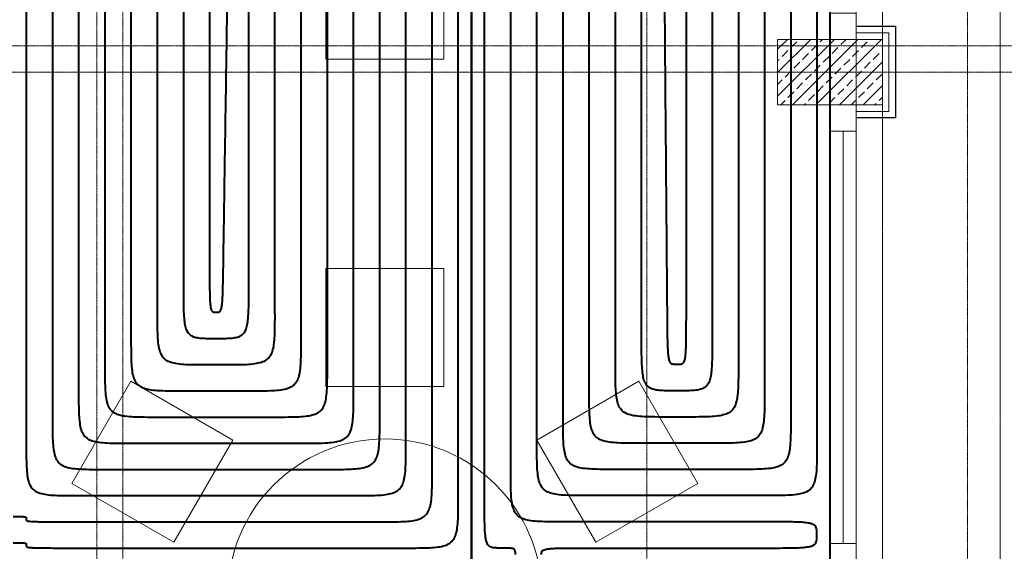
# Model space of a CAD drawing. Header units: millimetres. Extents: x 49908 to 79848, y -11883 to -3092.
# Tile 159 of 222: x 69651 to 70027, y -4810 to -4607. Entities that reach past the tile are written whole.
import ezdxf
from ezdxf.lldxf.tags import DXFTag

# ---------------------------------------------------------------- set-up
doc = ezdxf.new("R2010")
doc.units = ezdxf.units.MM
doc.linetypes.add('DASHDOT', pattern=[1, 0.5, -0.25, 0, -0.25])
doc.linetypes.add('DASHED', pattern=[19.05, 12.7, -6.35])
doc.layers.get('0').update_dxf_attribs({"color": 9, "lineweight": 9})
for name, color, linetype, lineweight in [('A stolarka', 9, 'Continuous', 9), ('A wyp ruchome', 9, 'Continuous', 9), ('A_IZOLACJA', 9, 'ZIGZAG', 9), ('A_KONSTRUKCJA', 9, 'Continuous', 25), ('A_OSIE', 9, 'DASHDOT', 9), ('A_PRZERYW', 9, 'DASHED', 9)]:
    doc.layers.add(name, color=color, linetype=linetype, lineweight=lineweight)
doc.layers.add('IS_Ogrzewanie_płaszczyznowe', color=7, linetype='SOLID', true_color=0xac00e6)
doc.layers.add('IS_Rys.pętli_o.p._Powrót', color=7, linetype='DASH', lineweight=13, true_color=0x4c9a5f)
doc.layers.add('IS_Rys.pętli_o.p._Zasilanie', color=7, linetype='SOLID', lineweight=13, true_color=0xff8c1a)
tags = doc.linetypes.add('DASH', pattern=[15, 10, -5]).pattern_tags.tags
tags[6:7] = [DXFTag(74, 4), DXFTag(75, 0), DXFTag(340, '0'), DXFTag(46, 0.0), DXFTag(50, 0.0), DXFTag(44, 0.0), DXFTag(45, 0.0)]
tags[4:5] = [DXFTag(74, 4), DXFTag(75, 0), DXFTag(340, '0'), DXFTag(46, 0.0), DXFTag(50, 0.0), DXFTag(44, 0.0), DXFTag(45, 0.0)]
tags = doc.linetypes.add('SOLID', pattern=[10, 10, 0]).pattern_tags.tags
tags[6:7] = [DXFTag(74, 4), DXFTag(75, 0), DXFTag(340, '0'), DXFTag(46, 0.0), DXFTag(50, 0.0), DXFTag(44, 0.0), DXFTag(45, 0.0)]
tags[4:5] = [DXFTag(74, 4), DXFTag(75, 0), DXFTag(340, '0'), DXFTag(46, 0.0), DXFTag(50, 0.0), DXFTag(44, 0.0), DXFTag(45, 0.0)]
doc.linetypes.add('ZIGZAG', pattern='A,0.00254,-5.08,[131,ltypeshp.shx,S=5.08,R=0,X=-5.08,Y=0],-10.16,[131,ltypeshp.shx,S=5.08,R=180,X=5.08,Y=0],-5.08', length=20.32254)

msp = doc.modelspace()

# ---------------------------------------------------------------- hatches: boundary and pattern name
at = {"lineweight": 5, "ltscale": 0.25}
h = msp.add_hatch(dxfattribs=at)
h.set_pattern_fill('ANSI33', color=256, angle=90, style=0)
h.set_pattern_definition([(45, (16000, -25), (-4.49012806, 4.49012806), []), (45, (16004.49, -25), (-4.49012806, 4.49012806), [3.175, -1.5875])])
h.paths.add_polyline_path([(69980.47, -4639.13), (69940.47, -4639.13), (69940.47, -4614.13), (69980.47, -4614.13)])

# ---------------------------------------------------------------- linework, layer by layer
msp.add_lwpolyline([(69980.47, -4639.13), (69940.47, -4639.13), (69940.47, -4614.13), (69980.47, -4614.13)], close=True)
at = {"layer": 'A stolarka'}
for points in [[(69970.47, -4614.13), (69970.47, -4436.63)], [(69970.47, -4614.13), (69970.47, -4604.13), (69960.47, -4604.13), (69960.47, -4614.13), (69970.47, -4614.13)], [(69970.47, -4649.13), (69970.47, -4639.13), (69960.47, -4639.13), (69960.47, -4649.13), (69970.47, -4649.13)], [(69970.47, -4816.63), (69970.47, -4639.13)], [(69960.47, -4806.63), (69960.47, -4649.13)], [(69965.47, -4806.63), (69965.47, -4649.13)], [(69970.47, -4816.63), (69970.47, -4806.63), (69960.47, -4806.63), (69960.47, -4816.63), (69970.47, -4816.63)]]:
    msp.add_lwpolyline(points, dxfattribs=at)
at = {"layer": 'A wyp ruchome'}
for points in [[(69767.97, -4576.63), (69812.97, -4576.63), (69812.97, -4621.63), (69767.97, -4621.63), (69767.97, -4576.63)], [(69812.97, -4746.63), (69767.97, -4746.63), (69767.97, -4701.63), (69812.97, -4701.63), (69812.97, -4746.63)], [(69732.44, -4767.14), (69709.94, -4806.11), (69670.97, -4783.61), (69693.47, -4744.64), (69732.44, -4767.14)], [(69871, -4806.11), (69848.5, -4767.14), (69887.47, -4744.64), (69909.97, -4783.61), (69871, -4806.11)]]:
    msp.add_lwpolyline(points, close=True, dxfattribs=at)
msp.add_circle((69790.47, -4826.63), 60, dxfattribs=at)
at = {"layer": 'A_IZOLACJA', "ltscale": 0.005}
msp.add_lwpolyline([(69970.47, -4611.63), (69982.97, -4611.63), (69982.97, -4641.63), (69970.47, -4641.63)], dxfattribs=at)
at = {"layer": 'A_KONSTRUKCJA'}
msp.add_lwpolyline([(69970.47, -4609.13), (69985.47, -4609.13), (69985.47, -4644.13), (69970.47, -4644.13)], dxfattribs=at)
at = {"layer": 'A_OSIE', "ltscale": 0.3, "transparency": 33554559}
for p, q in [((69680.47, -3898.75), (69680.47, -7144.42)), ((69690.47, -3902.99), (69690.47, -7140.05)), ((69890.47, -3902.99), (69890.47, -7140.05)), ((69970.47, -3902.99), (69970.47, -7140.05)), ((70012.97, -3902.99), (70012.97, -7140.05)), ((70343.66, -4616.63), (67440.85, -4616.63)), ((70341.81, -4626.63), (67440.85, -4626.63))]:
    msp.add_line(p, q, dxfattribs=at)
at = {"layer": 'A_PRZERYW', "ltscale": 0.01}
for points in [[(70025.47, -5826.63), (70025.47, -4241.63), (69100.47, -4241.63)], [(69100.47, -4286.63), (69980.47, -4286.63), (69980.47, -5826.63)]]:
    msp.add_lwpolyline(points, dxfattribs=at)
at = {"layer": 'IS_Ogrzewanie_płaszczyznowe', "lineweight": 40}
for p, q in [((69823.52, -4306.63), (69823.52, -4813.3)), ((69823.52, -4813.3), (69823.52, -4306.63)), ((69960.47, -4813.3), (69960.47, -4306.63))]:
    msp.add_line(p, q, dxfattribs=at)
at = {"layer": 'IS_Rys.pętli_o.p._Powrót', "lineweight": 40}
for points, knots in [([(69828.52, -4788.3), (69828.52, -4784.75), (69828.52, -4771.49), (69828.52, -4743.7), (69828.52, -4701.49), (69828.52, -4649), (69828.52, -4590.33), (69828.52, -4529.6), (69828.52, -4470.93), (69828.52, -4418.43), (69828.52, -4376.23), (69828.52, -4348.44), (69828.52, -4335.17), (69828.52, -4331.63)], [0, 0, 0, 0, 0.106363, 0.398002, 0.833746, 1.372422, 1.972856, 2.593877, 3.194312, 3.732987, 4.168731, 4.460371, 4.566734, 4.566734, 4.566734, 4.566734]), ([(69955.47, -4331.63), (69955.47, -4335.02), (69955.47, -4347.7), (69955.47, -4374.28), (69955.47, -4414.63), (69955.47, -4464.83), (69955.47, -4520.93), (69955.47, -4579), (69955.47, -4635.1), (69955.47, -4685.3), (69955.47, -4725.65), (69955.47, -4752.22), (69955.47, -4764.91), (69955.47, -4768.3)], [0, 0, 0, 0, 0.101705, 0.380572, 0.797232, 1.312317, 1.886455, 2.480278, 3.054417, 3.569501, 3.986162, 4.265029, 4.366734, 4.366734, 4.366734, 4.366734]), ([(69663.53, -4341.63), (69663.53, -4344.86), (69663.53, -4356.97), (69663.53, -4382.32), (69663.53, -4420.83), (69663.53, -4468.73), (69663.53, -4522.26), (69663.53, -4577.67), (69663.53, -4631.2), (69663.53, -4679.1), (69663.53, -4717.6), (69663.53, -4742.96), (69663.53, -4755.06), (69663.53, -4758.3)], [0, 0, 0, 0, 0.097046, 0.363141, 0.760718, 1.252211, 1.800054, 2.36668, 2.914522, 3.406015, 3.803592, 4.069687, 4.166734, 4.166734, 4.166734, 4.166734]), ([(69808.52, -4778.3), (69808.52, -4774.91), (69808.52, -4762.22), (69808.52, -4735.65), (69808.52, -4695.3), (69808.52, -4645.1), (69808.52, -4589), (69808.52, -4530.93), (69808.52, -4474.83), (69808.52, -4424.63), (69808.52, -4384.28), (69808.52, -4357.7), (69808.52, -4345.02), (69808.52, -4341.63)], [0, 0, 0, 0, 0.101705, 0.380572, 0.797232, 1.312317, 1.886455, 2.480278, 3.054417, 3.569501, 3.986162, 4.265029, 4.366734, 4.366734, 4.366734, 4.366734]), ([(69848.52, -4768.3), (69848.52, -4765.06), (69848.52, -4752.96), (69848.52, -4727.6), (69848.52, -4689.1), (69848.52, -4641.2), (69848.52, -4587.67), (69848.52, -4532.26), (69848.52, -4478.73), (69848.52, -4430.83), (69848.52, -4392.32), (69848.52, -4366.97), (69848.52, -4354.86), (69848.52, -4351.63)], [0, 0, 0, 0, 0.097046, 0.363141, 0.760718, 1.252211, 1.800054, 2.36668, 2.914522, 3.406015, 3.803592, 4.069687, 4.166734, 4.166734, 4.166734, 4.166734]), ([(69935.47, -4351.63), (69935.47, -4354.71), (69935.47, -4366.23), (69935.47, -4390.37), (69935.47, -4427.03), (69935.47, -4472.63), (69935.47, -4523.59), (69935.47, -4576.34), (69935.47, -4627.3), (69935.47, -4672.9), (69935.47, -4709.56), (69935.47, -4733.7), (69935.47, -4745.22), (69935.47, -4748.3)], [0, 0, 0, 0, 0.092388, 0.345711, 0.724205, 1.192106, 1.713653, 2.253081, 2.774627, 3.242529, 3.621023, 3.874345, 3.966734, 3.966734, 3.966734, 3.966734]), ([(69683.53, -4361.63), (69683.53, -4364.55), (69683.53, -4375.49), (69683.53, -4398.42), (69683.53, -4433.23), (69683.53, -4476.52), (69683.53, -4524.92), (69683.53, -4575.01), (69683.53, -4623.4), (69683.53, -4666.7), (69683.53, -4701.51), (69683.53, -4724.43), (69683.53, -4735.38), (69683.53, -4738.3)], [0, 0, 0, 0, 0.08773, 0.32828, 0.687691, 1.132001, 1.627252, 2.139482, 2.634732, 3.079043, 3.438453, 3.679003, 3.766734, 3.766734, 3.766734, 3.766734]), ([(69788.52, -4758.3), (69788.52, -4755.22), (69788.52, -4743.7), (69788.52, -4719.56), (69788.52, -4682.9), (69788.52, -4637.3), (69788.52, -4586.34), (69788.52, -4533.59), (69788.52, -4482.63), (69788.52, -4437.03), (69788.52, -4400.37), (69788.52, -4376.23), (69788.52, -4364.71), (69788.52, -4361.63)], [0, 0, 0, 0, 0.092388, 0.345711, 0.724205, 1.192106, 1.713653, 2.253081, 2.774627, 3.242529, 3.621023, 3.874345, 3.966734, 3.966734, 3.966734, 3.966734]), ([(69868.52, -4748.3), (69868.52, -4745.38), (69868.52, -4734.43), (69868.52, -4711.51), (69868.52, -4676.7), (69868.52, -4633.4), (69868.52, -4585.01), (69868.52, -4534.92), (69868.52, -4486.52), (69868.52, -4443.23), (69868.52, -4408.42), (69868.52, -4385.49), (69868.52, -4374.55), (69868.52, -4371.63)], [0, 0, 0, 0, 0.08773, 0.32828, 0.687691, 1.132001, 1.627252, 2.139482, 2.634732, 3.079043, 3.438453, 3.679003, 3.766734, 3.766734, 3.766734, 3.766734]), ([(69915.47, -4371.63), (69915.47, -4374.4), (69915.47, -4384.76), (69915.47, -4406.46), (69915.47, -4439.42), (69915.47, -4480.42), (69915.47, -4526.25), (69915.47, -4573.68), (69915.47, -4619.5), (69915.47, -4660.5), (69915.47, -4693.46), (69915.47, -4715.17), (69915.47, -4725.53), (69915.47, -4728.3)], [0, 0, 0, 0, 0.083072, 0.31085, 0.651177, 1.071896, 1.54085, 2.025883, 2.494838, 2.915557, 3.255884, 3.483662, 3.566734, 3.566734, 3.566734, 3.566734]), ([(69703.53, -4381.63), (69703.53, -4384.24), (69703.53, -4394.02), (69703.53, -4414.51), (69703.53, -4445.62), (69703.53, -4484.32), (69703.53, -4527.58), (69703.53, -4572.35), (69703.53, -4615.6), (69703.53, -4654.3), (69703.53, -4685.42), (69703.53, -4705.91), (69703.53, -4715.69), (69703.53, -4718.3)], [0, 0, 0, 0, 0.078414, 0.293419, 0.614663, 1.011791, 1.454449, 1.912284, 2.354943, 2.752071, 3.073314, 3.28832, 3.366734, 3.366734, 3.366734, 3.366734]), ([(69768.52, -4738.3), (69768.52, -4735.53), (69768.52, -4725.17), (69768.52, -4703.46), (69768.52, -4670.5), (69768.52, -4629.5), (69768.52, -4583.68), (69768.52, -4536.25), (69768.52, -4490.42), (69768.52, -4449.42), (69768.52, -4416.46), (69768.52, -4394.76), (69768.52, -4384.4), (69768.52, -4381.63)], [0, 0, 0, 0, 0.083072, 0.31085, 0.651177, 1.071896, 1.54085, 2.025883, 2.494838, 2.915557, 3.255884, 3.483662, 3.566734, 3.566734, 3.566734, 3.566734]), ([(69888.52, -4728.3), (69888.52, -4725.69), (69888.52, -4715.91), (69888.52, -4695.42), (69888.52, -4664.3), (69888.52, -4625.6), (69888.52, -4582.35), (69888.52, -4537.58), (69888.52, -4494.32), (69888.52, -4455.62), (69888.52, -4424.51), (69888.52, -4404.02), (69888.52, -4394.24), (69888.52, -4391.63)], [0, 0, 0, 0, 0.078414, 0.293419, 0.614663, 1.011791, 1.454449, 1.912284, 2.354943, 2.752071, 3.073314, 3.28832, 3.366734, 3.366734, 3.366734, 3.366734]), ([(69723.53, -4401.63), (69723.53, -4403.93), (69723.53, -4412.55), (69723.53, -4430.6), (69723.53, -4458.02), (69723.53, -4492.12), (69723.53, -4530.24), (69723.53, -4569.69), (69723.53, -4607.8), (69723.53, -4641.91), (69723.53, -4669.32), (69723.53, -4687.38), (69723.53, -4696), (69723.53, -4698.3)], [0, 0, 0, 0, 0.069097, 0.258558, 0.541635, 0.89158, 1.281647, 1.685087, 2.075153, 2.425098, 2.708175, 2.897636, 2.966734, 2.966734, 2.966734, 2.966734]), ([(69748.52, -4718.3), (69748.52, -4715.84), (69748.52, -4706.64), (69748.52, -4687.37), (69748.52, -4658.11), (69748.52, -4621.7), (69748.52, -4581.02), (69748.52, -4538.91), (69748.52, -4498.22), (69748.52, -4461.82), (69748.52, -4432.56), (69748.52, -4413.28), (69748.52, -4404.08), (69748.52, -4401.63)], [0, 0, 0, 0, 0.073756, 0.275989, 0.578149, 0.951686, 1.368048, 1.798686, 2.215048, 2.588585, 2.890745, 3.092978, 3.166734, 3.166734, 3.166734, 3.166734]), ([(69728.83, -4698.3), (69728.85, -4697.19), (69728.91, -4693.03), (69729.05, -4684.3), (69729.25, -4671.06), (69729.5, -4654.58), (69729.78, -4636.16), (69730.07, -4617.1), (69730.36, -4598.69), (69730.61, -4582.21), (69730.81, -4568.96), (69730.94, -4560.24), (69731.01, -4556.08), (69731.03, -4554.96)], [0, 0, 0, 0, 0.033389, 0.124938, 0.261724, 0.430821, 0.619306, 0.814252, 1.002737, 1.171834, 1.30862, 1.400169, 1.433558, 1.433558, 1.433558, 1.433558]), ([(69723.53, -4698.3), (69723.53, -4699.96), (69723.53, -4702.97), (69723.54, -4707.08), (69723.57, -4710.37), (69723.63, -4712.94), (69723.73, -4714.88), (69723.89, -4716.28), (69724.1, -4717.25), (69724.42, -4717.89), (69724.89, -4718.22), (69725.44, -4718.3), (69725.82, -4718.3), (69726.03, -4718.3)], [0, 0, 0, 0, 0.049737, 0.0904585, 0.1230675, 0.1484715, 0.1675892, 0.1813695, 0.1908407, 0.1972425, 0.202218, 0.2074146, 0.2136321, 0.2136321, 0.2136321, 0.2136321]), ([(69726.03, -4718.3), (69726.23, -4718.3), (69726.61, -4718.3), (69727.16, -4718.22), (69727.64, -4717.89), (69727.96, -4717.25), (69728.2, -4716.29), (69728.37, -4714.88), (69728.51, -4712.94), (69728.61, -4710.37), (69728.69, -4707.08), (69728.76, -4702.97), (69728.81, -4699.96), (69728.83, -4698.3)], [0, 0, 0, 0, 0.0062198, 0.0114321, 0.0164434, 0.0228872, 0.0323936, 0.0461999, 0.0653351, 0.0907497, 0.1233642, 0.1640876, 0.213825, 0.213825, 0.213825, 0.213825]), ([(69703.53, -4718.3), (69703.53, -4719.96), (69703.52, -4722.97), (69703.6, -4727.08), (69703.84, -4730.39), (69704.35, -4733.01), (69705.26, -4735.07), (69706.75, -4736.56), (69708.81, -4737.47), (69711.44, -4737.98), (69714.75, -4738.23), (69718.85, -4738.3), (69721.87, -4738.3), (69723.53, -4738.3)], [0, 0, 0, 0, 0.0497373, 0.0904721, 0.1232039, 0.1491998, 0.1703704, 0.1897083, 0.2108788, 0.2368747, 0.2696065, 0.3103414, 0.3600787, 0.3600787, 0.3600787, 0.3600787]), ([(69728.52, -4738.3), (69730.18, -4738.3), (69733.2, -4738.3), (69737.31, -4738.23), (69740.62, -4737.98), (69743.24, -4737.47), (69745.3, -4736.56), (69746.79, -4735.07), (69747.7, -4733.01), (69748.21, -4730.39), (69748.45, -4727.08), (69748.53, -4722.97), (69748.52, -4719.96), (69748.52, -4718.3)], [0, 0, 0, 0, 0.0497373, 0.0904721, 0.1232039, 0.1491998, 0.1703704, 0.1897083, 0.2108788, 0.2368747, 0.2696065, 0.3103414, 0.3600787, 0.3600787, 0.3600787, 0.3600787]), ([(69902, -4748.3), (69900.88, -4748.3), (69898.85, -4748.3), (69896.08, -4748.23), (69893.83, -4747.98), (69892.03, -4747.45), (69890.62, -4746.48), (69889.66, -4744.98), (69889.08, -4742.97), (69888.74, -4740.38), (69888.57, -4737.08), (69888.52, -4732.97), (69888.52, -4729.96), (69888.52, -4728.3)], [0, 0, 0, 0, 0.0335039, 0.0609545, 0.0831039, 0.1010908, 0.1168789, 0.1333658, 0.1534232, 0.1790923, 0.211756, 0.2524834, 0.3022206, 0.3022206, 0.3022206, 0.3022206]), ([(69915.47, -4728.3), (69915.47, -4729.96), (69915.47, -4732.97), (69915.42, -4737.08), (69915.26, -4740.38), (69914.92, -4742.97), (69914.34, -4744.98), (69913.38, -4746.48), (69911.97, -4747.45), (69910.16, -4747.98), (69907.92, -4748.23), (69905.15, -4748.3), (69903.11, -4748.3), (69902, -4748.3)], [0, 0, 0, 0, 0.0497371, 0.0904646, 0.1231283, 0.1487974, 0.1688548, 0.1853417, 0.2011298, 0.2191167, 0.2412661, 0.2687166, 0.3022206, 0.3022206, 0.3022206, 0.3022206]), ([(69683.53, -4738.3), (69683.53, -4739.96), (69683.52, -4742.97), (69683.6, -4747.08), (69683.84, -4750.39), (69684.35, -4753.01), (69685.26, -4755.07), (69686.75, -4756.56), (69688.81, -4757.47), (69691.44, -4757.98), (69694.75, -4758.23), (69698.85, -4758.3), (69701.87, -4758.3), (69703.53, -4758.3)], [0, 0, 0, 0, 0.0497373, 0.0904721, 0.1232039, 0.1491998, 0.1703704, 0.1897083, 0.2108788, 0.2368747, 0.2696065, 0.3103414, 0.3600787, 0.3600787, 0.3600787, 0.3600787]), ([(69723.53, -4738.3), (69723.56, -4738.3), (69723.71, -4738.3), (69724.01, -4738.3), (69724.48, -4738.3), (69725.05, -4738.3), (69725.69, -4738.3), (69726.36, -4738.3), (69727, -4738.3), (69727.57, -4738.3), (69728.04, -4738.3), (69728.34, -4738.3), (69728.49, -4738.3), (69728.52, -4738.3)], [0, 0, 0, 0, 0.00116427, 0.00435664, 0.0091264, 0.01502288, 0.0215954, 0.02839325, 0.03496576, 0.04086224, 0.04563201, 0.04882437, 0.04998865, 0.04998865, 0.04998865, 0.04998865]), ([(69748.52, -4758.3), (69750.18, -4758.3), (69753.2, -4758.3), (69757.31, -4758.23), (69760.62, -4757.98), (69763.24, -4757.47), (69765.3, -4756.56), (69766.79, -4755.07), (69767.7, -4753.01), (69768.21, -4750.39), (69768.45, -4747.08), (69768.53, -4742.97), (69768.52, -4739.96), (69768.52, -4738.3)], [0, 0, 0, 0, 0.0497373, 0.0904721, 0.1232039, 0.1491998, 0.1703704, 0.1897083, 0.2108788, 0.2368747, 0.2696065, 0.3103414, 0.3600787, 0.3600787, 0.3600787, 0.3600787]), ([(69888.52, -4768.3), (69886.87, -4768.3), (69883.85, -4768.3), (69879.74, -4768.23), (69876.43, -4767.98), (69873.81, -4767.47), (69871.75, -4766.56), (69870.26, -4765.07), (69869.35, -4763.01), (69868.84, -4760.39), (69868.6, -4757.08), (69868.52, -4752.97), (69868.52, -4749.96), (69868.52, -4748.3)], [0, 0, 0, 0, 0.0497373, 0.0904721, 0.1232039, 0.1491998, 0.1703704, 0.1897083, 0.2108788, 0.2368747, 0.2696065, 0.3103414, 0.3600787, 0.3600787, 0.3600787, 0.3600787]), ([(69935.47, -4748.3), (69935.47, -4749.96), (69935.47, -4752.97), (69935.4, -4757.08), (69935.15, -4760.39), (69934.64, -4763.01), (69933.73, -4765.07), (69932.24, -4766.56), (69930.18, -4767.47), (69927.56, -4767.98), (69924.25, -4768.23), (69920.14, -4768.3), (69917.13, -4768.3), (69915.47, -4768.3)], [0, 0, 0, 0, 0.0497373, 0.0904721, 0.1232039, 0.1491998, 0.1703704, 0.1897083, 0.2108788, 0.2368747, 0.2696065, 0.3103414, 0.3600787, 0.3600787, 0.3600787, 0.3600787]), ([(69663.53, -4758.3), (69663.53, -4759.96), (69663.52, -4762.97), (69663.6, -4767.08), (69663.84, -4770.39), (69664.35, -4773.01), (69665.26, -4775.07), (69666.75, -4776.56), (69668.81, -4777.47), (69671.44, -4777.98), (69674.75, -4778.23), (69678.85, -4778.3), (69681.87, -4778.3), (69683.53, -4778.3)], [0, 0, 0, 0, 0.0497373, 0.0904721, 0.1232039, 0.1491998, 0.1703704, 0.1897083, 0.2108788, 0.2368747, 0.2696065, 0.3103414, 0.3600787, 0.3600787, 0.3600787, 0.3600787]), ([(69703.53, -4758.3), (69703.88, -4758.3), (69705.18, -4758.3), (69707.92, -4758.3), (69712.08, -4758.3), (69717.25, -4758.3), (69723.03, -4758.3), (69729.02, -4758.3), (69734.8, -4758.3), (69739.97, -4758.3), (69744.13, -4758.3), (69746.87, -4758.3), (69748.18, -4758.3), (69748.52, -4758.3)], [0, 0, 0, 0, 0.0104806, 0.0392176, 0.0821542, 0.1352333, 0.1943978, 0.2555908, 0.3147554, 0.3678344, 0.410771, 0.4395081, 0.4499886, 0.4499886, 0.4499886, 0.4499886]), ([(69768.52, -4778.3), (69770.18, -4778.3), (69773.2, -4778.3), (69777.31, -4778.23), (69780.62, -4777.98), (69783.24, -4777.47), (69785.3, -4776.56), (69786.79, -4775.07), (69787.7, -4773.01), (69788.21, -4770.39), (69788.45, -4767.08), (69788.53, -4762.97), (69788.52, -4759.96), (69788.52, -4758.3)], [0, 0, 0, 0, 0.0497373, 0.0904721, 0.1232039, 0.1491998, 0.1703704, 0.1897083, 0.2108788, 0.2368747, 0.2696065, 0.3103414, 0.3600787, 0.3600787, 0.3600787, 0.3600787]), ([(69868.52, -4788.3), (69866.87, -4788.3), (69863.85, -4788.3), (69859.74, -4788.23), (69856.43, -4787.98), (69853.81, -4787.47), (69851.75, -4786.56), (69850.26, -4785.07), (69849.35, -4783.01), (69848.84, -4780.39), (69848.6, -4777.08), (69848.52, -4772.97), (69848.52, -4769.96), (69848.52, -4768.3)], [0, 0, 0, 0, 0.0497373, 0.0904721, 0.1232039, 0.1491998, 0.1703704, 0.1897083, 0.2108788, 0.2368747, 0.2696065, 0.3103414, 0.3600787, 0.3600787, 0.3600787, 0.3600787]), ([(69915.47, -4768.3), (69915.26, -4768.3), (69914.48, -4768.3), (69912.84, -4768.3), (69910.35, -4768.3), (69907.25, -4768.3), (69903.79, -4768.3), (69900.21, -4768.3), (69896.74, -4768.3), (69893.65, -4768.3), (69891.16, -4768.3), (69889.52, -4768.3), (69888.73, -4768.3), (69888.52, -4768.3)], [0, 0, 0, 0, 0.0062756, 0.0234829, 0.0491926, 0.0809755, 0.1164022, 0.1530436, 0.1884704, 0.2202533, 0.245963, 0.2631703, 0.2694459, 0.2694459, 0.2694459, 0.2694459]), ([(69955.47, -4768.3), (69955.47, -4769.96), (69955.47, -4772.97), (69955.4, -4777.08), (69955.15, -4780.39), (69954.64, -4783.01), (69953.73, -4785.07), (69952.24, -4786.56), (69950.18, -4787.47), (69947.56, -4787.98), (69944.25, -4788.23), (69940.14, -4788.3), (69937.13, -4788.3), (69935.47, -4788.3)], [0, 0, 0, 0, 0.0497373, 0.0904721, 0.1232039, 0.1491998, 0.1703704, 0.1897083, 0.2108788, 0.2368747, 0.2696065, 0.3103414, 0.3600787, 0.3600787, 0.3600787, 0.3600787]), ([(69683.53, -4778.3), (69684.19, -4778.3), (69686.66, -4778.3), (69691.83, -4778.3), (69699.68, -4778.3), (69709.45, -4778.3), (69720.37, -4778.3), (69731.68, -4778.3), (69742.6, -4778.3), (69752.37, -4778.3), (69760.22, -4778.3), (69765.4, -4778.3), (69767.86, -4778.3), (69768.52, -4778.3)], [0, 0, 0, 0, 0.0197969, 0.0740786, 0.155182, 0.2554436, 0.3672002, 0.4827884, 0.594545, 0.6948066, 0.77591, 0.8301918, 0.8499886, 0.8499886, 0.8499886, 0.8499886]), ([(69788.52, -4798.3), (69790.18, -4798.3), (69793.2, -4798.3), (69797.31, -4798.23), (69800.62, -4797.98), (69803.24, -4797.47), (69805.3, -4796.56), (69806.79, -4795.07), (69807.7, -4793.01), (69808.21, -4790.39), (69808.45, -4787.08), (69808.53, -4782.97), (69808.52, -4779.96), (69808.52, -4778.3)], [0, 0, 0, 0, 0.0497373, 0.0904721, 0.1232039, 0.1491998, 0.1703704, 0.1897083, 0.2108788, 0.2368747, 0.2696065, 0.3103414, 0.3600787, 0.3600787, 0.3600787, 0.3600787]), ([(69834.42, -4808.3), (69833.94, -4808.3), (69833.04, -4808.3), (69831.82, -4808.23), (69830.79, -4807.96), (69829.96, -4807.35), (69829.39, -4806.33), (69829.01, -4804.9), (69828.76, -4802.94), (69828.62, -4800.37), (69828.55, -4797.08), (69828.52, -4792.97), (69828.52, -4789.96), (69828.52, -4788.3)], [0, 0, 0, 0, 0.0146732, 0.0267319, 0.0367658, 0.0460948, 0.0568516, 0.0711081, 0.0903821, 0.1158295, 0.1484474, 0.1891699, 0.2389069, 0.2389069, 0.2389069, 0.2389069]), ([(69935.47, -4788.3), (69934.95, -4788.3), (69933, -4788.3), (69928.93, -4788.3), (69922.74, -4788.3), (69915.05, -4788.3), (69906.45, -4788.3), (69897.55, -4788.3), (69888.95, -4788.3), (69881.25, -4788.3), (69875.06, -4788.3), (69870.99, -4788.3), (69869.04, -4788.3), (69868.52, -4788.3)], [0, 0, 0, 0, 0.0155919, 0.0583439, 0.1222204, 0.2011858, 0.2892046, 0.3802412, 0.46826, 0.5472255, 0.611102, 0.653854, 0.6694459, 0.6694459, 0.6694459, 0.6694459]), ([(69648.53, -4796.32), (69648.55, -4796.32), (69648.62, -4796.32), (69648.77, -4796.32), (69649, -4796.32), (69649.29, -4796.32), (69649.61, -4796.32), (69649.94, -4796.32), (69650.26, -4796.32), (69650.55, -4796.32), (69650.78, -4796.32), (69650.93, -4796.32), (69651.01, -4796.32), (69651.03, -4796.32)], [0, 0, 0, 0, 0.00058227, 0.00217881, 0.00456424, 0.00751315, 0.01080015, 0.01419985, 0.01748685, 0.02043576, 0.02282119, 0.02441773, 0.025, 0.025, 0.025, 0.025]), ([(69651.03, -4796.32), (69651.23, -4796.32), (69651.61, -4796.32), (69652.12, -4796.32), (69652.53, -4796.33), (69652.86, -4796.36), (69653.1, -4796.4), (69653.28, -4796.46), (69653.41, -4796.56), (69653.49, -4796.7), (69653.52, -4796.87), (69653.53, -4797.08), (69653.53, -4797.23), (69653.53, -4797.31)], [0, 0, 0, 0, 0.00621713, 0.01130756, 0.0153859, 0.01857215, 0.02100047, 0.02283924, 0.02432512, 0.02576318, 0.02741866, 0.02944177, 0.03190765, 0.03190765, 0.03190765, 0.03190765]), ([(69653.53, -4797.31), (69653.53, -4797.39), (69653.52, -4797.55), (69653.65, -4797.81), (69654.01, -4797.96), (69654.6, -4798.07), (69655.55, -4798.16), (69656.95, -4798.22), (69658.89, -4798.26), (69661.46, -4798.28), (69664.75, -4798.3), (69668.85, -4798.3), (69671.87, -4798.3), (69673.53, -4798.3)], [0, 0, 0, 0, 0.0024704, 0.0047468, 0.0080277, 0.0137282, 0.0229429, 0.0366336, 0.0557224, 0.0811184, 0.1137258, 0.154447, 0.2041841, 0.2041841, 0.2041841, 0.2041841]), ([(69673.53, -4798.3), (69674.42, -4798.3), (69677.76, -4798.3), (69684.76, -4798.3), (69695.39, -4798.3), (69708.6, -4798.3), (69723.38, -4798.3), (69738.67, -4798.3), (69753.45, -4798.3), (69766.67, -4798.3), (69777.29, -4798.3), (69784.29, -4798.3), (69787.63, -4798.3), (69788.52, -4798.3)], [0, 0, 0, 0, 0.026784, 0.100224, 0.209953, 0.345601, 0.496802, 0.653187, 0.804387, 0.940036, 1.049764, 1.123205, 1.149989, 1.149989, 1.149989, 1.149989]), ([(69840.32, -4810.8), (69840.32, -4810.59), (69840.33, -4810.22), (69840.3, -4809.7), (69840.23, -4809.28), (69840.06, -4808.93), (69839.76, -4808.67), (69839.33, -4808.51), (69838.75, -4808.4), (69837.99, -4808.34), (69837.01, -4808.31), (69835.8, -4808.3), (69834.91, -4808.3), (69834.42, -4808.3)], [0, 0, 0, 0, 0.00621729, 0.01131689, 0.01547888, 0.01905187, 0.02265766, 0.02703866, 0.03278367, 0.0403072, 0.0499329, 0.06194639, 0.07661883, 0.07661883, 0.07661883, 0.07661883])]:
    msp.add_open_spline(points, degree=3, knots=knots, dxfattribs=at)
at = {"layer": 'IS_Rys.pętli_o.p._Zasilanie', "lineweight": 40}
for points, knots in [([(69653.53, -4331.63), (69653.53, -4335.02), (69653.53, -4347.7), (69653.53, -4374.28), (69653.53, -4414.63), (69653.53, -4464.83), (69653.53, -4520.93), (69653.53, -4579), (69653.53, -4635.1), (69653.53, -4685.3), (69653.53, -4725.65), (69653.53, -4752.22), (69653.53, -4764.91), (69653.53, -4768.3)], [0, 0, 0, 0, 0.101705, 0.380572, 0.797232, 1.312317, 1.886455, 2.480278, 3.054417, 3.569501, 3.986162, 4.265029, 4.366734, 4.366734, 4.366734, 4.366734]), ([(69818.52, -4788.3), (69818.52, -4784.75), (69818.52, -4771.49), (69818.52, -4743.7), (69818.52, -4701.49), (69818.52, -4649), (69818.52, -4590.33), (69818.52, -4529.6), (69818.52, -4470.93), (69818.52, -4418.43), (69818.52, -4376.23), (69818.52, -4348.44), (69818.52, -4335.17), (69818.52, -4331.63)], [0, 0, 0, 0, 0.106363, 0.398002, 0.833746, 1.372422, 1.972856, 2.593877, 3.194312, 3.732987, 4.168731, 4.460371, 4.566734, 4.566734, 4.566734, 4.566734]), ([(69838.52, -4778.3), (69838.52, -4774.91), (69838.52, -4762.22), (69838.52, -4735.65), (69838.52, -4695.3), (69838.52, -4645.1), (69838.52, -4589), (69838.52, -4530.93), (69838.52, -4474.83), (69838.52, -4424.63), (69838.52, -4384.28), (69838.52, -4357.7), (69838.52, -4345.02), (69838.52, -4341.63)], [0, 0, 0, 0, 0.101705, 0.380572, 0.797232, 1.312317, 1.886455, 2.480278, 3.054417, 3.569501, 3.986162, 4.265029, 4.366734, 4.366734, 4.366734, 4.366734]), ([(69945.47, -4341.63), (69945.47, -4344.86), (69945.47, -4356.97), (69945.47, -4382.32), (69945.47, -4420.83), (69945.47, -4468.73), (69945.47, -4522.26), (69945.47, -4577.67), (69945.47, -4631.2), (69945.47, -4679.1), (69945.47, -4717.6), (69945.47, -4742.96), (69945.47, -4755.06), (69945.47, -4758.3)], [0, 0, 0, 0, 0.097046, 0.363141, 0.760718, 1.252211, 1.800054, 2.36668, 2.914522, 3.406015, 3.803592, 4.069687, 4.166734, 4.166734, 4.166734, 4.166734]), ([(69673.53, -4351.63), (69673.53, -4354.71), (69673.53, -4366.23), (69673.53, -4390.37), (69673.53, -4427.03), (69673.53, -4472.63), (69673.53, -4523.59), (69673.53, -4576.34), (69673.53, -4627.3), (69673.53, -4672.9), (69673.53, -4709.56), (69673.53, -4733.7), (69673.53, -4745.22), (69673.53, -4748.3)], [0, 0, 0, 0, 0.092388, 0.345711, 0.724205, 1.192106, 1.713653, 2.253081, 2.774627, 3.242529, 3.621023, 3.874345, 3.966734, 3.966734, 3.966734, 3.966734]), ([(69798.52, -4768.3), (69798.52, -4765.06), (69798.52, -4752.96), (69798.52, -4727.6), (69798.52, -4689.1), (69798.52, -4641.2), (69798.52, -4587.67), (69798.52, -4532.26), (69798.52, -4478.73), (69798.52, -4430.83), (69798.52, -4392.32), (69798.52, -4366.97), (69798.52, -4354.86), (69798.52, -4351.63)], [0, 0, 0, 0, 0.097046, 0.363141, 0.760718, 1.252211, 1.800054, 2.36668, 2.914522, 3.406015, 3.803592, 4.069687, 4.166734, 4.166734, 4.166734, 4.166734]), ([(69858.52, -4758.3), (69858.52, -4755.22), (69858.52, -4743.7), (69858.52, -4719.56), (69858.52, -4682.9), (69858.52, -4637.3), (69858.52, -4586.34), (69858.52, -4533.59), (69858.52, -4482.63), (69858.52, -4437.03), (69858.52, -4400.37), (69858.52, -4376.23), (69858.52, -4364.71), (69858.52, -4361.63)], [0, 0, 0, 0, 0.092388, 0.345711, 0.724205, 1.192106, 1.713653, 2.253081, 2.774627, 3.242529, 3.621023, 3.874345, 3.966734, 3.966734, 3.966734, 3.966734]), ([(69925.47, -4361.63), (69925.47, -4364.55), (69925.47, -4375.49), (69925.47, -4398.42), (69925.47, -4433.23), (69925.47, -4476.52), (69925.47, -4524.92), (69925.47, -4575.01), (69925.47, -4623.4), (69925.47, -4666.7), (69925.47, -4701.51), (69925.47, -4724.43), (69925.47, -4735.38), (69925.47, -4738.3)], [0, 0, 0, 0, 0.08773, 0.32828, 0.687691, 1.132001, 1.627252, 2.139482, 2.634732, 3.079043, 3.438453, 3.679003, 3.766734, 3.766734, 3.766734, 3.766734]), ([(69693.53, -4371.63), (69693.53, -4374.4), (69693.53, -4384.76), (69693.53, -4406.46), (69693.53, -4439.42), (69693.53, -4480.42), (69693.53, -4526.25), (69693.53, -4573.68), (69693.53, -4619.5), (69693.53, -4660.5), (69693.53, -4693.46), (69693.53, -4715.17), (69693.53, -4725.53), (69693.53, -4728.3)], [0, 0, 0, 0, 0.083072, 0.31085, 0.651177, 1.071896, 1.54085, 2.025883, 2.494838, 2.915557, 3.255884, 3.483662, 3.566734, 3.566734, 3.566734, 3.566734]), ([(69778.52, -4748.3), (69778.52, -4745.38), (69778.52, -4734.43), (69778.52, -4711.51), (69778.52, -4676.7), (69778.52, -4633.4), (69778.52, -4585.01), (69778.52, -4534.92), (69778.52, -4486.52), (69778.52, -4443.23), (69778.52, -4408.42), (69778.52, -4385.49), (69778.52, -4374.55), (69778.52, -4371.63)], [0, 0, 0, 0, 0.08773, 0.32828, 0.687691, 1.132001, 1.627252, 2.139482, 2.634732, 3.079043, 3.438453, 3.679003, 3.766734, 3.766734, 3.766734, 3.766734]), ([(69878.52, -4738.3), (69878.52, -4735.53), (69878.52, -4725.17), (69878.52, -4703.46), (69878.52, -4670.5), (69878.52, -4629.5), (69878.52, -4583.68), (69878.52, -4536.25), (69878.52, -4490.42), (69878.52, -4449.42), (69878.52, -4416.46), (69878.52, -4394.76), (69878.52, -4384.4), (69878.52, -4381.63)], [0, 0, 0, 0, 0.083072, 0.31085, 0.651177, 1.071896, 1.54085, 2.025883, 2.494838, 2.915557, 3.255884, 3.483662, 3.566734, 3.566734, 3.566734, 3.566734]), ([(69905.47, -4381.63), (69905.47, -4384.24), (69905.47, -4394.02), (69905.47, -4414.51), (69905.47, -4445.62), (69905.47, -4484.32), (69905.47, -4527.58), (69905.47, -4572.35), (69905.47, -4615.6), (69905.47, -4654.3), (69905.47, -4685.42), (69905.47, -4705.91), (69905.47, -4715.69), (69905.47, -4718.3)], [0, 0, 0, 0, 0.078414, 0.293419, 0.614663, 1.011791, 1.454449, 1.912284, 2.354943, 2.752071, 3.073314, 3.28832, 3.366734, 3.366734, 3.366734, 3.366734]), ([(69713.53, -4391.63), (69713.53, -4394.08), (69713.53, -4403.28), (69713.53, -4422.56), (69713.53, -4451.82), (69713.53, -4488.22), (69713.53, -4528.91), (69713.53, -4571.02), (69713.53, -4611.7), (69713.53, -4648.11), (69713.53, -4677.37), (69713.53, -4696.64), (69713.53, -4705.84), (69713.53, -4708.3)], [0, 0, 0, 0, 0.073756, 0.275989, 0.578149, 0.951686, 1.368048, 1.798686, 2.215048, 2.588585, 2.890745, 3.092978, 3.166734, 3.166734, 3.166734, 3.166734]), ([(69758.52, -4728.3), (69758.52, -4725.69), (69758.52, -4715.91), (69758.52, -4695.42), (69758.52, -4664.3), (69758.52, -4625.6), (69758.52, -4582.35), (69758.52, -4537.58), (69758.52, -4494.32), (69758.52, -4455.62), (69758.52, -4424.51), (69758.52, -4404.02), (69758.52, -4394.24), (69758.52, -4391.63)], [0, 0, 0, 0, 0.078414, 0.293419, 0.614663, 1.011791, 1.454449, 1.912284, 2.354943, 2.752071, 3.073314, 3.28832, 3.366734, 3.366734, 3.366734, 3.366734]), ([(69738.52, -4708.3), (69738.52, -4706), (69738.52, -4697.38), (69738.52, -4679.32), (69738.52, -4651.91), (69738.52, -4617.8), (69738.52, -4579.69), (69738.52, -4540.24), (69738.52, -4502.12), (69738.52, -4468.02), (69738.52, -4440.6), (69738.52, -4422.55), (69738.52, -4413.93), (69738.52, -4411.63)], [0, 0, 0, 0, 0.069097, 0.258558, 0.541635, 0.89158, 1.281647, 1.685087, 2.075153, 2.425098, 2.708175, 2.897636, 2.966734, 2.966734, 2.966734, 2.966734]), ([(69898.36, -4718.3), (69898.35, -4717.03), (69898.31, -4712.29), (69898.23, -4702.35), (69898.1, -4687.25), (69897.94, -4668.48), (69897.77, -4647.49), (69897.59, -4625.77), (69897.41, -4604.79), (69897.26, -4586.01), (69897.13, -4570.92), (69897.05, -4560.98), (69897.01, -4556.23), (69897, -4554.96)], [0, 0, 0, 0, 0.038044, 0.142358, 0.298215, 0.490888, 0.705652, 0.927779, 1.142542, 1.335216, 1.491073, 1.595387, 1.63343, 1.63343, 1.63343, 1.63343]), ([(69713.53, -4708.3), (69713.53, -4709.96), (69713.52, -4712.97), (69713.57, -4717.08), (69713.72, -4720.38), (69714.04, -4722.97), (69714.57, -4724.96), (69715.45, -4726.46), (69716.76, -4727.45), (69718.45, -4727.98), (69720.53, -4728.23), (69723.1, -4728.3), (69724.99, -4728.3), (69726.03, -4728.3)], [0, 0, 0, 0, 0.0497371, 0.0904637, 0.1231195, 0.1487506, 0.1686753, 0.1848, 0.1998419, 0.2166584, 0.2372359, 0.2627072, 0.2937918, 0.2937918, 0.2937918, 0.2937918]), ([(69726.03, -4728.3), (69727.06, -4728.3), (69728.95, -4728.3), (69731.52, -4728.23), (69733.6, -4727.98), (69735.29, -4727.45), (69736.6, -4726.46), (69737.48, -4724.96), (69738.01, -4722.97), (69738.33, -4720.38), (69738.48, -4717.08), (69738.53, -4712.97), (69738.52, -4709.96), (69738.52, -4708.3)], [0, 0, 0, 0, 0.0310846, 0.056556, 0.0771335, 0.0939499, 0.1089918, 0.1251166, 0.1450412, 0.1706723, 0.2033281, 0.2440547, 0.2937918, 0.2937918, 0.2937918, 0.2937918]), ([(69902, -4738.3), (69901.71, -4738.3), (69901.18, -4738.3), (69900.44, -4738.22), (69899.8, -4737.92), (69899.33, -4737.28), (69899.01, -4736.29), (69898.78, -4734.88), (69898.62, -4732.94), (69898.51, -4730.37), (69898.44, -4727.08), (69898.4, -4722.97), (69898.37, -4719.96), (69898.36, -4718.3)], [0, 0, 0, 0, 0.0086376, 0.0157939, 0.0221554, 0.0292798, 0.0390522, 0.0529501, 0.0721129, 0.0975338, 0.1301487, 0.1708719, 0.2206092, 0.2206092, 0.2206092, 0.2206092]), ([(69905.47, -4718.3), (69905.47, -4719.96), (69905.47, -4722.97), (69905.46, -4727.08), (69905.41, -4730.37), (69905.33, -4732.94), (69905.19, -4734.88), (69904.97, -4736.29), (69904.66, -4737.28), (69904.19, -4737.92), (69903.55, -4738.23), (69902.81, -4738.3), (69902.28, -4738.3), (69902, -4738.3)], [0, 0, 0, 0, 0.049737, 0.0904587, 0.1230695, 0.1484823, 0.167632, 0.1815104, 0.1912569, 0.1983526, 0.2046928, 0.2118404, 0.2204768, 0.2204768, 0.2204768, 0.2204768]), ([(69693.53, -4728.3), (69693.53, -4729.96), (69693.52, -4732.97), (69693.6, -4737.08), (69693.84, -4740.39), (69694.35, -4743.01), (69695.26, -4745.07), (69696.75, -4746.56), (69698.81, -4747.47), (69701.44, -4747.98), (69704.75, -4748.23), (69708.85, -4748.3), (69711.87, -4748.3), (69713.53, -4748.3)], [0, 0, 0, 0, 0.0497373, 0.0904721, 0.1232039, 0.1491998, 0.1703704, 0.1897083, 0.2108788, 0.2368747, 0.2696065, 0.3103414, 0.3600787, 0.3600787, 0.3600787, 0.3600787]), ([(69738.52, -4748.3), (69740.18, -4748.3), (69743.2, -4748.3), (69747.31, -4748.23), (69750.62, -4747.98), (69753.24, -4747.47), (69755.3, -4746.56), (69756.79, -4745.07), (69757.7, -4743.01), (69758.21, -4740.39), (69758.45, -4737.08), (69758.53, -4732.97), (69758.52, -4729.96), (69758.52, -4728.3)], [0, 0, 0, 0, 0.0497373, 0.0904721, 0.1232039, 0.1491998, 0.1703704, 0.1897083, 0.2108788, 0.2368747, 0.2696065, 0.3103414, 0.3600787, 0.3600787, 0.3600787, 0.3600787]), ([(69898.52, -4758.3), (69896.87, -4758.3), (69893.85, -4758.3), (69889.74, -4758.23), (69886.43, -4757.98), (69883.81, -4757.47), (69881.75, -4756.56), (69880.26, -4755.07), (69879.35, -4753.01), (69878.84, -4750.39), (69878.6, -4747.08), (69878.52, -4742.97), (69878.52, -4739.96), (69878.52, -4738.3)], [0, 0, 0, 0, 0.0497373, 0.0904721, 0.1232039, 0.1491998, 0.1703704, 0.1897083, 0.2108788, 0.2368747, 0.2696065, 0.3103414, 0.3600787, 0.3600787, 0.3600787, 0.3600787]), ([(69925.47, -4738.3), (69925.47, -4739.96), (69925.47, -4742.97), (69925.4, -4747.08), (69925.15, -4750.39), (69924.64, -4753.01), (69923.73, -4755.07), (69922.24, -4756.56), (69920.18, -4757.47), (69917.56, -4757.98), (69914.25, -4758.23), (69910.14, -4758.3), (69907.13, -4758.3), (69905.47, -4758.3)], [0, 0, 0, 0, 0.0497373, 0.0904721, 0.1232039, 0.1491998, 0.1703704, 0.1897083, 0.2108788, 0.2368747, 0.2696065, 0.3103414, 0.3600787, 0.3600787, 0.3600787, 0.3600787]), ([(69673.53, -4748.3), (69673.53, -4749.96), (69673.52, -4752.97), (69673.6, -4757.08), (69673.84, -4760.39), (69674.35, -4763.01), (69675.26, -4765.07), (69676.75, -4766.56), (69678.81, -4767.47), (69681.44, -4767.98), (69684.75, -4768.23), (69688.85, -4768.3), (69691.87, -4768.3), (69693.53, -4768.3)], [0, 0, 0, 0, 0.0497373, 0.0904721, 0.1232039, 0.1491998, 0.1703704, 0.1897083, 0.2108788, 0.2368747, 0.2696065, 0.3103414, 0.3600787, 0.3600787, 0.3600787, 0.3600787]), ([(69713.53, -4748.3), (69713.72, -4748.3), (69714.45, -4748.3), (69715.97, -4748.3), (69718.28, -4748.3), (69721.15, -4748.3), (69724.36, -4748.3), (69727.69, -4748.3), (69730.9, -4748.3), (69733.77, -4748.3), (69736.08, -4748.3), (69737.6, -4748.3), (69738.33, -4748.3), (69738.52, -4748.3)], [0, 0, 0, 0, 0.0058224, 0.0217871, 0.0456403, 0.0751281, 0.1079966, 0.141992, 0.1748606, 0.2043483, 0.2282015, 0.2441662, 0.2499886, 0.2499886, 0.2499886, 0.2499886]), ([(69758.52, -4768.3), (69760.18, -4768.3), (69763.2, -4768.3), (69767.31, -4768.23), (69770.62, -4767.98), (69773.24, -4767.47), (69775.3, -4766.56), (69776.79, -4765.07), (69777.7, -4763.01), (69778.21, -4760.39), (69778.45, -4757.08), (69778.53, -4752.97), (69778.52, -4749.96), (69778.52, -4748.3)], [0, 0, 0, 0, 0.0497373, 0.0904721, 0.1232039, 0.1491998, 0.1703704, 0.1897083, 0.2108788, 0.2368747, 0.2696065, 0.3103414, 0.3600787, 0.3600787, 0.3600787, 0.3600787]), ([(69878.52, -4778.3), (69876.87, -4778.3), (69873.85, -4778.3), (69869.74, -4778.23), (69866.43, -4777.98), (69863.81, -4777.47), (69861.75, -4776.56), (69860.26, -4775.07), (69859.35, -4773.01), (69858.84, -4770.39), (69858.6, -4767.08), (69858.52, -4762.97), (69858.52, -4759.96), (69858.52, -4758.3)], [0, 0, 0, 0, 0.0497373, 0.0904721, 0.1232039, 0.1491998, 0.1703704, 0.1897083, 0.2108788, 0.2368747, 0.2696065, 0.3103414, 0.3600787, 0.3600787, 0.3600787, 0.3600787]), ([(69905.47, -4758.3), (69905.42, -4758.3), (69905.21, -4758.3), (69904.79, -4758.3), (69904.15, -4758.3), (69903.35, -4758.3), (69902.46, -4758.3), (69901.54, -4758.3), (69900.64, -4758.3), (69899.84, -4758.3), (69899.2, -4758.3), (69898.78, -4758.3), (69898.58, -4758.3), (69898.52, -4758.3)], [0, 0, 0, 0, 0.00161745, 0.00605238, 0.0126787, 0.02087028, 0.03000103, 0.03944484, 0.04857559, 0.05676717, 0.06339349, 0.06782842, 0.06944587, 0.06944587, 0.06944587, 0.06944587]), ([(69945.47, -4758.3), (69945.47, -4759.96), (69945.47, -4762.97), (69945.4, -4767.08), (69945.15, -4770.39), (69944.64, -4773.01), (69943.73, -4775.07), (69942.24, -4776.56), (69940.18, -4777.47), (69937.56, -4777.98), (69934.25, -4778.23), (69930.14, -4778.3), (69927.13, -4778.3), (69925.47, -4778.3)], [0, 0, 0, 0, 0.0497373, 0.0904721, 0.1232039, 0.1491998, 0.1703704, 0.1897083, 0.2108788, 0.2368747, 0.2696065, 0.3103414, 0.3600787, 0.3600787, 0.3600787, 0.3600787]), ([(69653.53, -4768.3), (69653.53, -4769.96), (69653.52, -4772.97), (69653.6, -4777.08), (69653.84, -4780.39), (69654.35, -4783.01), (69655.26, -4785.07), (69656.75, -4786.56), (69658.81, -4787.47), (69661.44, -4787.98), (69664.75, -4788.23), (69668.85, -4788.3), (69671.87, -4788.3), (69673.53, -4788.3)], [0, 0, 0, 0, 0.0497373, 0.0904721, 0.1232039, 0.1491998, 0.1703704, 0.1897083, 0.2108788, 0.2368747, 0.2696065, 0.3103414, 0.3600787, 0.3600787, 0.3600787, 0.3600787]), ([(69693.53, -4768.3), (69694.03, -4768.3), (69695.92, -4768.3), (69699.87, -4768.3), (69705.88, -4768.3), (69713.35, -4768.3), (69721.7, -4768.3), (69730.35, -4768.3), (69738.7, -4768.3), (69746.17, -4768.3), (69752.18, -4768.3), (69756.13, -4768.3), (69758.02, -4768.3), (69758.52, -4768.3)], [0, 0, 0, 0, 0.0151387, 0.0566481, 0.1186681, 0.1953384, 0.280799, 0.3691896, 0.4546502, 0.5313205, 0.5933405, 0.6348499, 0.6499886, 0.6499886, 0.6499886, 0.6499886]), ([(69778.52, -4788.3), (69780.18, -4788.3), (69783.2, -4788.3), (69787.31, -4788.23), (69790.62, -4787.98), (69793.24, -4787.47), (69795.3, -4786.56), (69796.79, -4785.07), (69797.7, -4783.01), (69798.21, -4780.39), (69798.45, -4777.08), (69798.53, -4772.97), (69798.52, -4769.96), (69798.52, -4768.3)], [0, 0, 0, 0, 0.0497373, 0.0904721, 0.1232039, 0.1491998, 0.1703704, 0.1897083, 0.2108788, 0.2368747, 0.2696065, 0.3103414, 0.3600787, 0.3600787, 0.3600787, 0.3600787]), ([(69858.52, -4798.3), (69856.87, -4798.3), (69853.85, -4798.3), (69849.74, -4798.23), (69846.43, -4797.98), (69843.81, -4797.47), (69841.75, -4796.56), (69840.26, -4795.07), (69839.35, -4793.01), (69838.84, -4790.39), (69838.6, -4787.08), (69838.52, -4782.97), (69838.52, -4779.96), (69838.52, -4778.3)], [0, 0, 0, 0, 0.0497373, 0.0904721, 0.1232039, 0.1491998, 0.1703704, 0.1897083, 0.2108788, 0.2368747, 0.2696065, 0.3103414, 0.3600787, 0.3600787, 0.3600787, 0.3600787]), ([(69925.47, -4778.3), (69925.1, -4778.3), (69923.74, -4778.3), (69920.88, -4778.3), (69916.55, -4778.3), (69911.15, -4778.3), (69905.12, -4778.3), (69898.88, -4778.3), (69892.84, -4778.3), (69887.45, -4778.3), (69883.11, -4778.3), (69880.25, -4778.3), (69878.89, -4778.3), (69878.52, -4778.3)], [0, 0, 0, 0, 0.0109338, 0.0409134, 0.0857065, 0.1410807, 0.2028034, 0.2666424, 0.3283652, 0.3837394, 0.4285325, 0.4585121, 0.4694459, 0.4694459, 0.4694459, 0.4694459]), ([(69673.53, -4788.3), (69674.34, -4788.3), (69677.39, -4788.3), (69683.78, -4788.3), (69693.48, -4788.3), (69705.55, -4788.3), (69719.04, -4788.3), (69733.01, -4788.3), (69746.5, -4788.3), (69758.57, -4788.3), (69768.27, -4788.3), (69774.66, -4788.3), (69777.71, -4788.3), (69778.52, -4788.3)], [0, 0, 0, 0, 0.024455, 0.091509, 0.191696, 0.315549, 0.453601, 0.596387, 0.73444, 0.858293, 0.958479, 1.025534, 1.049989, 1.049989, 1.049989, 1.049989]), ([(69798.52, -4808.3), (69800.18, -4808.3), (69803.2, -4808.3), (69807.31, -4808.23), (69810.62, -4807.98), (69813.24, -4807.47), (69815.3, -4806.56), (69816.79, -4805.07), (69817.7, -4803.01), (69818.21, -4800.39), (69818.45, -4797.08), (69818.53, -4792.97), (69818.52, -4789.96), (69818.52, -4788.3)], [0, 0, 0, 0, 0.0497373, 0.0904721, 0.1232039, 0.1491998, 0.1703704, 0.1897083, 0.2108788, 0.2368747, 0.2696065, 0.3103414, 0.3600787, 0.3600787, 0.3600787, 0.3600787]), ([(69935.47, -4798.3), (69934.87, -4798.3), (69932.64, -4798.3), (69927.95, -4798.3), (69920.84, -4798.3), (69912, -4798.3), (69902.11, -4798.3), (69891.88, -4798.3), (69882, -4798.3), (69873.15, -4798.3), (69866.04, -4798.3), (69861.36, -4798.3), (69859.12, -4798.3), (69858.52, -4798.3)], [0, 0, 0, 0, 0.017921, 0.0670591, 0.1404773, 0.2312384, 0.3324052, 0.4370406, 0.5382074, 0.6289685, 0.7023867, 0.7515249, 0.7694459, 0.7694459, 0.7694459, 0.7694459]), ([(69955.47, -4803.3), (69955.47, -4802.89), (69955.47, -4802.13), (69955.39, -4801.09), (69955.12, -4800.2), (69954.49, -4799.5), (69953.48, -4799.03), (69952.06, -4798.71), (69950.11, -4798.5), (69947.54, -4798.38), (69944.25, -4798.32), (69940.14, -4798.3), (69937.13, -4798.3), (69935.47, -4798.3)], [0, 0, 0, 0, 0.0124352, 0.0226697, 0.0313069, 0.0397459, 0.0500792, 0.0641739, 0.0833944, 0.1088269, 0.1414417, 0.1821639, 0.2319009, 0.2319009, 0.2319009, 0.2319009]), ([(69935.47, -4808.3), (69937.13, -4808.3), (69940.14, -4808.3), (69944.25, -4808.28), (69947.54, -4808.22), (69950.11, -4808.1), (69952.06, -4807.89), (69953.48, -4807.57), (69954.49, -4807.1), (69955.12, -4806.4), (69955.39, -4805.51), (69955.47, -4804.47), (69955.47, -4803.71), (69955.47, -4803.3)], [0, 0, 0, 0, 0.0497371, 0.0904592, 0.123074, 0.1485065, 0.167727, 0.1818217, 0.192155, 0.200594, 0.2092312, 0.2194657, 0.2319009, 0.2319009, 0.2319009, 0.2319009]), ([(69648.53, -4806.32), (69648.55, -4806.32), (69648.62, -4806.32), (69648.77, -4806.32), (69649, -4806.32), (69649.29, -4806.32), (69649.61, -4806.32), (69649.94, -4806.32), (69650.26, -4806.32), (69650.55, -4806.32), (69650.78, -4806.32), (69650.93, -4806.32), (69651.01, -4806.32), (69651.03, -4806.32)], [0, 0, 0, 0, 0.00058227, 0.00217881, 0.00456424, 0.00751315, 0.01080015, 0.01419985, 0.01748685, 0.02043576, 0.02282119, 0.02441773, 0.025, 0.025, 0.025, 0.025]), ([(69651.03, -4806.32), (69651.23, -4806.32), (69651.61, -4806.32), (69652.12, -4806.32), (69652.53, -4806.33), (69652.86, -4806.36), (69653.1, -4806.4), (69653.28, -4806.46), (69653.41, -4806.56), (69653.49, -4806.7), (69653.52, -4806.87), (69653.53, -4807.08), (69653.53, -4807.23), (69653.53, -4807.31)], [0, 0, 0, 0, 0.00621713, 0.01130756, 0.0153859, 0.01857215, 0.02100047, 0.02283924, 0.02432512, 0.02576318, 0.02741866, 0.02944177, 0.03190765, 0.03190765, 0.03190765, 0.03190765]), ([(69653.53, -4807.31), (69653.53, -4807.39), (69653.52, -4807.55), (69653.65, -4807.81), (69654.01, -4807.96), (69654.6, -4808.07), (69655.55, -4808.16), (69656.95, -4808.22), (69658.89, -4808.26), (69661.46, -4808.28), (69664.75, -4808.3), (69668.85, -4808.3), (69671.87, -4808.3), (69673.53, -4808.3)], [0, 0, 0, 0, 0.0024704, 0.0047468, 0.0080277, 0.0137282, 0.0229429, 0.0366336, 0.0557224, 0.0811184, 0.1137258, 0.154447, 0.2041841, 0.2041841, 0.2041841, 0.2041841]), ([(69673.53, -4808.3), (69674.5, -4808.3), (69678.13, -4808.3), (69685.73, -4808.3), (69697.29, -4808.3), (69711.65, -4808.3), (69727.71, -4808.3), (69744.34, -4808.3), (69760.4, -4808.3), (69774.76, -4808.3), (69786.32, -4808.3), (69793.92, -4808.3), (69797.55, -4808.3), (69798.52, -4808.3)], [0, 0, 0, 0, 0.029113, 0.10894, 0.22821, 0.375654, 0.540003, 0.709986, 0.874335, 1.021779, 1.141049, 1.220875, 1.249989, 1.249989, 1.249989, 1.249989]), ([(69850.32, -4810.8), (69850.32, -4810.59), (69850.32, -4810.21), (69850.4, -4809.66), (69850.74, -4809.19), (69851.38, -4808.88), (69852.34, -4808.66), (69853.75, -4808.5), (69855.69, -4808.4), (69858.26, -4808.34), (69861.55, -4808.31), (69865.65, -4808.3), (69868.67, -4808.3), (69870.32, -4808.3)], [0, 0, 0, 0, 0.0062189, 0.0114166, 0.016393, 0.0227951, 0.0322664, 0.0460468, 0.0651645, 0.0905685, 0.1231775, 0.163899, 0.213636, 0.213636, 0.213636, 0.213636]), ([(69870.32, -4808.3), (69870.83, -4808.3), (69872.72, -4808.3), (69876.69, -4808.3), (69882.71, -4808.3), (69890.2, -4808.3), (69898.57, -4808.3), (69907.23, -4808.3), (69915.6, -4808.3), (69923.09, -4808.3), (69929.11, -4808.3), (69933.07, -4808.3), (69934.96, -4808.3), (69935.47, -4808.3)], [0, 0, 0, 0, 0.0151727, 0.0567751, 0.1189341, 0.1957764, 0.2814285, 0.3700173, 0.4556695, 0.5325117, 0.5946707, 0.6362732, 0.6514459, 0.6514459, 0.6514459, 0.6514459])]:
    msp.add_open_spline(points, degree=3, knots=knots, dxfattribs=at)

doc.saveas('drawing.dxf')
